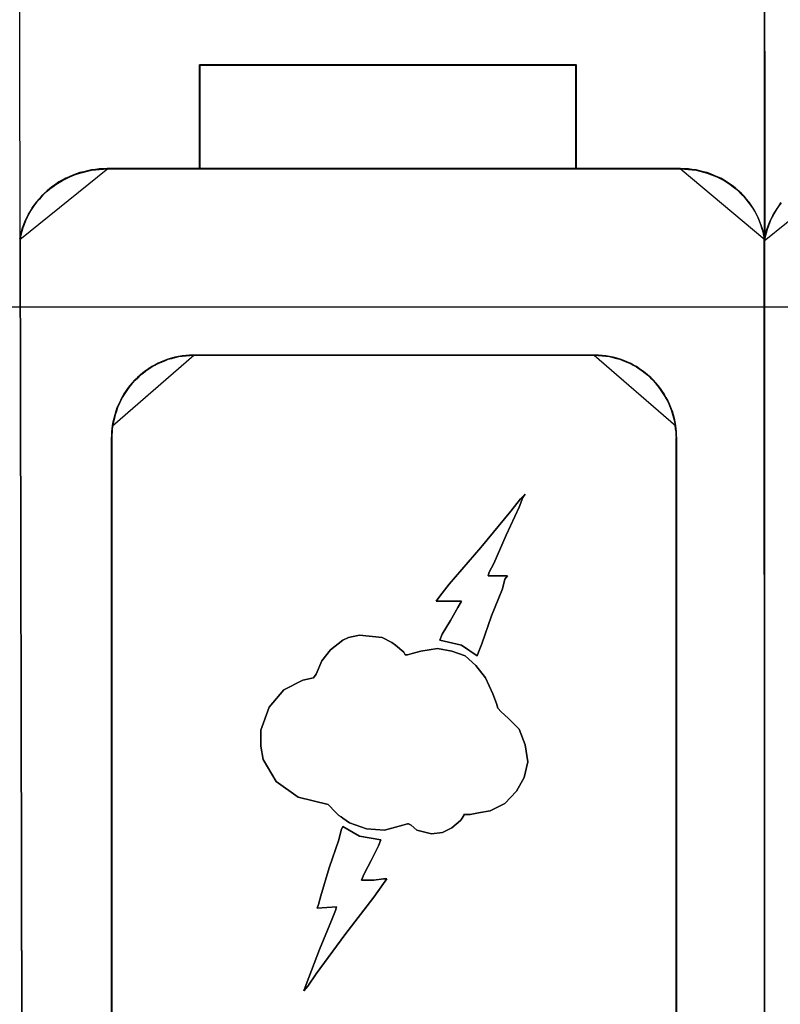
# Model space of a CAD drawing. Header units: millimetres. Extents: x 203 to 3426, y 719 to 2381.
# Tile 77 of 185: x 2546.04 to 2547.94, y 1115.84 to 1118.3. Entities that reach past the tile are written whole.
import ezdxf

# ---------------------------------------------------------------- set-up
doc = ezdxf.new("R2010")
doc.units = ezdxf.units.MM
doc.layers.add('45', color=7, linetype='Continuous')
doc.layers.add('E_Legrand_obudowy', color=7, linetype='Continuous')

# ---------------------------------------------------------------- blocks, each defined once
blk = doc.blocks.new('XL3 160 wnękowa 6x24M')
at = {"layer": 'E_Legrand_obudowy'}
blk.add_lwpolyline([(-215.641, -325.091), (215.545, -325.091), (215.545, -370.033), (-215.641, -370.033), (-215.641, -325.091)], dxfattribs=at)
blk = doc.blocks.new('ON300 T1+T2 - 4P')
at = {"layer": '45', "color": 7}
for points in [[(35.96491, 37.085875), (35.99208, 22.921649), (36.013815, 23.009694), (36.03555, 23.097739), (36.057286, 23.185784), (36.089889, 23.268326), (36.122492, 23.356371), (36.160529, 23.438913), (36.198566, 23.515953), (36.247471, 23.592992), (36.290942, 23.670031), (36.345281, 23.741568), (36.399619, 23.813104), (36.459392, 23.879138), (36.519164, 23.945171), (36.578937, 24.011205), (36.649577, 24.071736), (36.714783, 24.126764), (36.790858, 24.181792), (36.861498, 24.23682), (36.937572, 24.286345), (37.01908, 24.330368), (37.100588, 24.37439), (37.182096, 24.41291), (37.269038, 24.45143), (37.355979, 24.484447), (37.442921, 24.511961), (37.535297, 24.533972), (37.627673, 24.555983), (37.720048, 24.577994), (37.817858, 24.589), (37.910233, 24.600006), (38.008043, 24.605508), (38.105853, 24.611011), (40.333737, 24.611011), (40.333737, 26.861659), (40.333737, 27.114788), (40.333737, 27.114788), (49.419157, 27.114788), (49.419157, 24.611011), (51.94047, 24.611011), (52.038279, 24.605508), (52.130655, 24.600006), (52.223031, 24.589), (52.315406, 24.577994), (52.402348, 24.555983), (52.494724, 24.533972), (52.581666, 24.511961), (52.663174, 24.478944), (52.750116, 24.445927), (52.831624, 24.41291), (52.913131, 24.37439), (52.989206, 24.330368), (53.06528, 24.280843), (53.141354, 24.231317), (53.211994, 24.181792), (53.2772, 24.126764), (53.347841, 24.066233), (53.407613, 24.005702), (53.472819, 23.945171), (53.527158, 23.879138), (53.586931, 23.807601), (53.635835, 23.736065), (53.68474, 23.664528), (53.733645, 23.587489), (53.777116, 23.51045), (53.815153, 23.427908), (53.847756, 23.345365), (53.880359, 23.262823), (53.907529, 23.174778), (53.934698, 23.086734), (53.956433, 22.998689), (53.972735, 22.910644), (53.967301, 37.09688)], [(53.95661, 37.096724), (53.962044, 22.909533), (53.962044, 22.876514), (53.978346, 22.970068), (54.000081, 23.058119), (54.021817, 23.14617), (54.05442, 23.234221), (54.087024, 23.322272), (54.125061, 23.404819), (54.168532, 23.487367), (54.212003, 23.564411), (54.260908, 23.641456), (54.309813, 23.712997), (54.364152, 23.790042)], [(53.972735, 3.841203), (53.972735, 22.920272), (53.956433, 23.008321), (53.934697, 23.09637), (53.907527, 23.184418), (53.880357, 23.272467), (53.847753, 23.355013), (53.815149, 23.437559), (53.777111, 23.520104), (53.733639, 23.597147), (53.684734, 23.67419), (53.635828, 23.745729), (53.586922, 23.817269), (53.527148, 23.888809), (53.472808, 23.954845), (53.4076, 24.015379), (53.347826, 24.075912), (53.277184, 24.136446), (53.211977, 24.191476), (53.141335, 24.241004), (53.065259, 24.290531), (52.989183, 24.340059), (52.913107, 24.384083), (52.831597, 24.422604), (52.750088, 24.455623), (52.663144, 24.488641), (52.581634, 24.521659), (52.49469, 24.543671), (52.402312, 24.565684), (52.315368, 24.587696), (52.222991, 24.598702), (52.130613, 24.609708), (52.038235, 24.615211), (51.940423, 24.620714), (49.419053, 24.620714), (40.333424, 24.620714), (38.105489, 24.620714), (38.007677, 24.615211), (37.909865, 24.609708), (37.817487, 24.598702), (37.719676, 24.587696), (37.627298, 24.565684), (37.53492, 24.543671), (37.442542, 24.521659), (37.355598, 24.494144), (37.268655, 24.461126), (37.181711, 24.422604), (37.100201, 24.384083), (37.018691, 24.340059), (36.937181, 24.296034), (36.861105, 24.246507), (36.790464, 24.191476), (36.714388, 24.136446), (36.64918, 24.081415), (36.578538, 24.020882), (36.518764, 23.954845), (36.45899, 23.888809), (36.399216, 23.822772), (36.344877, 23.751232), (36.290537, 23.679693), (36.247065, 23.60265), (36.198159, 23.525607), (36.160121, 23.448565), (36.122083, 23.366019), (36.089479, 23.27797), (36.056875, 23.195425), (36.035139, 23.107376), (36.013403, 23.019327), (35.991667, 22.931278), (36.035139, 3.841203)], [(38.208735, 3.841203), (38.208735, 18.116111), (38.208735, 18.116111), (38.208735, 18.193154), (38.214169, 18.270196), (38.219603, 18.341736), (38.230471, 18.418778), (38.246772, 18.506827), (38.268508, 18.600379), (38.290244, 18.682925), (38.317414, 18.770974), (38.344584, 18.853519), (38.382622, 18.936065), (38.42066, 19.018611), (38.458698, 19.095653), (38.50217, 19.172696), (38.551076, 19.244236), (38.599982, 19.315775), (38.654322, 19.381812), (38.708661, 19.453352), (38.768435, 19.513885), (38.833643, 19.574419), (38.893417, 19.634952), (38.964059, 19.689983), (39.029267, 19.73951), (39.099909, 19.789038), (39.175984, 19.838565), (39.246626, 19.877086), (39.328136, 19.921111), (39.404212, 19.954129), (39.485722, 19.987147), (39.567232, 20.020166), (39.654175, 20.042178), (39.735685, 20.06419), (39.822629, 20.086202), (39.909573, 20.097208), (40.001951, 20.108214), (40.088895, 20.113717), (40.181272, 20.11922), (40.181272, 20.11922), (49.86464, 20.11922), (49.957017, 20.113717), (50.049395, 20.108214), (50.136339, 20.097208), (50.223283, 20.086202), (50.310227, 20.06419), (50.397171, 20.042178), (50.47868, 20.020166), (50.565624, 19.987147), (50.6417, 19.954129), (50.72321, 19.921111), (50.799286, 19.877086), (50.875362, 19.838565), (50.946003, 19.789038), (51.016645, 19.73951), (51.087287, 19.689983), (51.152495, 19.634952), (51.217703, 19.574419), (51.277477, 19.513885), (51.337251, 19.453352), (51.39159, 19.381812), (51.44593, 19.315775), (51.494836, 19.244236), (51.543742, 19.172696), (51.587214, 19.095653), (51.630686, 19.018611), (51.668724, 18.936065), (51.701328, 18.853519), (51.733932, 18.770974), (51.761102, 18.682925), (51.782838, 18.600379), (51.804574, 18.506827), (51.820876, 18.418778), (51.826309, 18.341736), (51.837177, 18.270196), (51.837177, 18.193154), (51.842611, 18.116111), (51.842611, 18.116111), (51.842611, 3.841203)], [(53.969152, 3.846592), (53.969152, 22.915765), (53.952858, 23.003768), (53.931133, 23.091771), (53.903976, 23.179775), (53.87682, 23.267778), (53.844232, 23.350281), (53.811644, 23.432784), (53.773625, 23.515286), (53.730175, 23.592289), (53.681294, 23.669292), (53.632412, 23.740794), (53.583531, 23.812297), (53.523787, 23.883799), (53.469474, 23.949802), (53.404298, 24.010304), (53.344554, 24.070806), (53.273948, 24.131308), (53.208772, 24.18631), (53.138166, 24.235812), (53.062128, 24.285314), (52.98609, 24.334815), (52.910052, 24.378817), (52.828583, 24.417318), (52.747113, 24.450319), (52.660213, 24.483321), (52.578744, 24.516322), (52.491843, 24.538323), (52.399511, 24.560323), (52.312611, 24.582324), (52.220279, 24.593324), (52.127947, 24.604325), (52.035616, 24.609825), (51.937852, 24.615325), (49.417738, 24.615325), (40.336636, 24.615325), (38.109811, 24.615325), (38.012048, 24.609825), (37.914284, 24.604325), (37.821953, 24.593324), (37.72419, 24.582324), (37.631858, 24.560323), (37.539526, 24.538323), (37.447194, 24.516322), (37.360294, 24.488821), (37.273393, 24.45582), (37.186493, 24.417318), (37.105024, 24.378817), (37.023554, 24.334815), (36.942085, 24.290814), (36.866047, 24.241312), (36.795441, 24.18631), (36.719403, 24.131308), (36.654227, 24.076306), (36.583621, 24.015804), (36.523877, 23.949802), (36.464132, 23.883799), (36.404388, 23.817797), (36.350076, 23.746295), (36.295763, 23.674792), (36.252312, 23.597789), (36.203431, 23.520787), (36.165412, 23.443784), (36.127393, 23.361281), (36.094805, 23.273278), (36.062218, 23.190775), (36.040492, 23.102772), (36.018767, 23.014769), (35.997042, 22.926766), (36.040492, 3.846592)], [(38.213005, 3.846592), (38.213005, 18.114096), (38.213005, 18.191098), (38.218436, 18.268101), (38.223868, 18.339604), (38.23473, 18.416606), (38.251024, 18.504609), (38.272749, 18.598113), (38.294474, 18.680616), (38.321631, 18.768619), (38.348787, 18.851122), (38.386806, 18.933625), (38.424825, 19.016128), (38.462844, 19.09313), (38.506294, 19.170133), (38.555176, 19.241636), (38.604057, 19.313138), (38.65837, 19.37914), (38.712683, 19.450643), (38.772427, 19.511145), (38.837602, 19.571647), (38.897346, 19.632149), (38.967953, 19.687151), (39.033128, 19.736653), (39.103735, 19.786155), (39.179773, 19.835656), (39.25038, 19.874158), (39.331849, 19.918159), (39.407887, 19.951161), (39.489356, 19.984162), (39.570825, 20.017163), (39.657726, 20.039164), (39.739195, 20.061164), (39.826095, 20.083165), (39.912996, 20.094166), (40.005328, 20.105166), (40.092228, 20.110666), (40.18456, 20.116166), (40.18456, 20.116166), (49.863103, 20.116166), (49.955435, 20.110666), (50.047767, 20.105166), (50.134667, 20.094166), (50.221568, 20.083165), (50.308468, 20.061164), (50.395369, 20.039164), (50.476838, 20.017163), (50.563738, 19.984162), (50.639776, 19.951161), (50.721245, 19.918159), (50.797283, 19.874158), (50.873321, 19.835656), (50.943928, 19.786155), (51.014535, 19.736653), (51.085141, 19.687151), (51.150317, 19.632149), (51.215492, 19.571647), (51.275236, 19.511145), (51.33498, 19.450643), (51.389293, 19.37914), (51.443606, 19.313138), (51.492487, 19.241636), (51.541369, 19.170133), (51.584819, 19.09313), (51.628269, 19.016128), (51.666288, 18.933625), (51.698876, 18.851122), (51.731464, 18.768619), (51.75862, 18.680616), (51.780345, 18.598113), (51.80207, 18.504609), (51.818364, 18.416606), (51.823796, 18.339604), (51.834658, 18.268101), (51.834658, 18.191098), (51.840089, 18.114096), (51.840089, 3.846592)], [(54.36579, 23.795837), (54.311222, 23.718304), (54.26211, 23.646309), (54.212999, 23.568775), (54.169344, 23.491242), (54.12569, 23.408171), (54.087492, 23.325099), (54.054751, 23.23649), (54.02201, 23.147881), (54.000183, 23.059271), (53.978355, 22.970662), (53.961985, 22.876514), (56.111973, 24.609936)], [(54.364095, 23.800988), (54.309756, 23.723946), (54.26085, 23.652406), (54.211945, 23.575363), (54.168474, 23.498321), (54.125002, 23.415775), (54.086965, 23.333229), (54.054362, 23.24518), (54.021758, 23.157132), (54.000022, 23.069083), (53.978287, 22.981034), (53.961985, 22.887482), (53.961985, 22.887482), (53.961985, 3.841431)], [(54.36927, 23.796019), (54.314958, 23.719016), (54.266077, 23.647514), (54.217196, 23.570511), (54.173746, 23.493508), (54.130296, 23.411005), (54.092278, 23.328502), (54.059691, 23.240499), (54.027103, 23.152496), (54.005378, 23.064493), (53.983654, 22.97649), (53.96736, 22.882987), (53.96736, 22.882987), (53.96736, 3.846815)], [(51.844247, 3.842125), (51.844247, 18.117786), (51.844247, 18.117786), (51.838812, 18.194833), (51.838812, 18.27188), (51.827942, 18.343423), (51.822507, 18.42047), (51.806202, 18.508523), (51.784462, 18.60208), (51.762722, 18.68463), (51.735548, 18.772683), (51.702938, 18.855234), (51.670328, 18.937784), (51.632283, 19.020334), (51.588804, 19.09738), (51.545324, 19.174427), (51.49641, 19.245971), (51.447495, 19.317514), (51.393145, 19.383554), (51.338796, 19.455098), (51.279011, 19.515634), (51.219227, 19.576171), (51.154007, 19.636708), (51.088788, 19.691741), (51.018134, 19.741271), (50.947479, 19.790801), (50.876825, 19.840331), (50.800735, 19.878855), (50.724646, 19.922881), (50.643122, 19.955901), (50.567032, 19.988921), (50.480073, 20.021941), (50.398549, 20.043955), (50.31159, 20.065968), (50.22463, 20.087982), (50.137671, 20.098988), (50.050712, 20.109995), (49.958318, 20.115498), (49.865923, 20.121002), (40.180835, 20.121002), (40.088441, 20.115498), (40.001482, 20.109995), (39.909087, 20.098988), (39.822128, 20.087982), (39.735169, 20.065968), (39.653645, 20.043955), (39.566685, 20.021941), (39.485161, 19.988921), (39.403637, 19.955901), (39.327547, 19.922881), (39.246023, 19.878855), (39.175369, 19.840331), (39.099279, 19.790801), (39.028625, 19.741271), (38.963405, 19.691741), (38.892751, 19.636708), (38.832966, 19.576171), (38.767747, 19.515634), (38.707963, 19.455098), (38.653613, 19.383554), (38.599263, 19.317514), (38.550349, 19.245971), (38.501434, 19.174427), (38.457955, 19.09738), (38.41991, 19.020334), (38.381865, 18.937784), (38.343821, 18.855234), (38.316646, 18.772683), (38.289471, 18.68463), (38.267731, 18.60208), (38.245991, 18.508523), (38.229687, 18.42047), (38.218817, 18.343423), (38.213382, 18.27188), (38.207947, 18.194833), (38.207947, 18.117786), (38.207947, 18.117786), (38.207947, 3.842125)], [(51.838872, 3.846517), (51.838872, 18.115176), (51.833441, 18.192185), (51.833441, 18.269194), (51.82258, 18.340702), (51.817149, 18.417711), (51.800857, 18.505722), (51.779134, 18.599232), (51.757412, 18.681742), (51.730258, 18.769752), (51.697674, 18.852262), (51.66509, 18.934771), (51.627076, 19.017281), (51.58363, 19.09429), (51.540185, 19.171299), (51.491309, 19.242807), (51.442433, 19.314316), (51.388126, 19.380323), (51.333819, 19.451832), (51.274082, 19.512339), (51.214345, 19.572846), (51.149177, 19.633353), (51.084009, 19.688359), (51.01341, 19.737865), (50.942811, 19.787371), (50.872212, 19.836876), (50.796183, 19.875381), (50.720154, 19.919386), (50.638694, 19.95239), (50.562664, 19.985394), (50.475774, 20.018397), (50.394314, 20.0404), (50.307423, 20.062403), (50.220532, 20.084405), (50.133641, 20.095406), (50.046751, 20.106408), (49.954429, 20.111908), (49.862108, 20.117409), (40.184655, 20.117409), (40.092333, 20.111908), (40.005443, 20.106408), (39.913121, 20.095406), (39.826231, 20.084405), (39.73934, 20.062403), (39.65788, 20.0404), (39.570989, 20.018397), (39.489529, 19.985394), (39.408069, 19.95239), (39.33204, 19.919386), (39.25058, 19.875381), (39.179981, 19.836876), (39.103952, 19.787371), (39.033353, 19.737865), (38.968185, 19.688359), (38.897586, 19.633353), (38.837849, 19.572846), (38.772681, 19.512339), (38.712943, 19.451832), (38.658637, 19.380323), (38.60433, 19.314316), (38.555454, 19.242807), (38.506578, 19.171299), (38.463133, 19.09429), (38.425118, 19.017281), (38.387103, 18.934771), (38.349088, 18.852262), (38.321935, 18.769752), (38.294782, 18.681742), (38.273059, 18.599232), (38.251336, 18.505722), (38.235044, 18.417711), (38.224183, 18.340702), (38.218752, 18.269194), (38.213322, 18.192185), (38.213322, 18.115176), (38.213322, 3.846517)]]:
    blk.add_lwpolyline(points, dxfattribs=at)
at = {"layer": '45', "color": 59}
for points in [[(53.972735, 22.910644), (53.95661, 41.125049), (53.972735, 22.910644)], [(38.104031, 24.620714), (51.942788, 24.620714), (38.104031, 24.620714)], [(53.961985, 22.921421), (53.98886, -41.901384), (53.961985, 22.921421)], [(40.178769, 20.121002), (49.868049, 20.121002), (40.178769, 20.121002)]]:
    blk.add_lwpolyline(points, close=True, dxfattribs=at)
at = {"layer": '45', "color": 7}
for points in [[(40.33106, 27.12295), (49.427302, 27.12295), (40.33106, 27.12295)], [(40.33106, 26.858895), (40.33106, 27.12295), (40.33106, 26.858895)], [(49.421927, 24.609936), (49.421927, 27.12295), (40.33106, 27.12295), (40.33106, 26.868887), (40.33106, 24.609936), (49.421927, 24.609936)], [(49.418343, 24.613529), (49.418343, 27.117561), (40.336435, 27.117561), (40.336435, 26.864406), (40.336435, 24.613529), (49.418343, 24.613529)], [(49.411177, 24.609936), (49.411177, 27.12295), (49.411177, 24.609936)], [(40.33106, 24.609936), (40.33106, 26.869672), (40.33106, 24.609936)], [(38.114781, 24.620714), (38.016539, 24.61518), (37.918297, 24.609646), (37.820055, 24.598577), (37.727271, 24.587509), (37.634488, 24.565372), (37.541704, 24.543235), (37.44892, 24.521098), (37.356136, 24.487893), (37.26881, 24.454688), (37.186942, 24.421483), (37.099616, 24.382743), (37.017748, 24.33847), (36.941337, 24.288662), (36.864927, 24.238854), (36.788517, 24.189046), (36.717565, 24.133704), (36.646612, 24.072827), (36.581118, 24.011951), (36.515623, 23.951075), (36.455587, 23.884664), (36.39555, 23.81272), (36.340971, 23.740775), (36.29185, 23.66883), (36.24273, 23.591351), (36.199067, 23.513872), (36.155404, 23.430859), (36.117198, 23.347846), (36.084451, 23.264833), (36.057162, 23.176286), (36.029872, 23.087738), (36.008041, 22.999191), (35.991667, 22.910644), (38.114781, 24.620714)], [(53.972735, 22.910644), (53.956366, 22.999191), (53.93454, 23.087738), (53.907258, 23.176286), (53.879976, 23.264833), (53.847238, 23.347846), (53.814499, 23.430859), (53.776304, 23.513872), (53.732653, 23.591351), (53.683545, 23.66883), (53.634438, 23.740775), (53.58533, 23.81272), (53.525309, 23.884664), (53.470745, 23.951075), (53.405268, 24.011951), (53.345248, 24.072827), (53.274315, 24.133704), (53.208838, 24.189046), (53.137904, 24.238854), (53.061515, 24.288662), (52.985125, 24.33847), (52.908735, 24.382743), (52.826889, 24.421483), (52.745043, 24.454688), (52.65774, 24.487893), (52.575894, 24.521098), (52.488592, 24.543235), (52.395833, 24.565372), (52.30853, 24.587509), (52.215771, 24.598577), (52.123012, 24.609646), (52.030253, 24.61518), (51.932038, 24.620714), (53.972735, 22.910644)], [(40.189519, 20.121002), (40.096702, 20.115467), (40.009345, 20.109933), (39.916529, 20.098865), (39.829172, 20.087796), (39.741815, 20.065659), (39.659917, 20.043523), (39.57256, 20.021386), (39.490663, 19.988181), (39.408766, 19.954975), (39.332329, 19.92177), (39.250431, 19.877496), (39.179454, 19.838757), (39.103017, 19.788949), (39.032039, 19.739141), (38.966521, 19.689333), (38.895544, 19.633991), (38.835486, 19.573115), (38.769968, 19.512239), (38.70991, 19.451362), (38.655312, 19.379418), (38.600714, 19.313007), (38.551576, 19.241062), (38.502437, 19.169118), (38.458759, 19.091639), (38.42054, 19.01416), (38.382321, 18.931147), (38.344103, 18.848134), (38.316804, 18.76512), (38.289505, 18.676573), (38.267665, 18.59356), (38.245826, 18.499478), (38.229447, 18.410931), (40.189519, 20.121002)], [(51.822747, 18.410931), (51.806368, 18.499478), (51.78453, 18.59356), (51.762691, 18.676573), (51.735394, 18.76512), (51.702636, 18.848134), (51.669879, 18.931147), (51.631662, 19.01416), (51.587985, 19.091639), (51.544308, 19.169118), (51.495172, 19.241062), (51.446036, 19.313007), (51.39144, 19.379418), (51.336844, 19.451362), (51.276789, 19.512239), (51.216734, 19.573115), (51.151219, 19.633991), (51.085704, 19.689333), (51.014729, 19.739141), (50.943755, 19.788949), (50.87278, 19.838757), (50.796346, 19.877496), (50.719912, 19.92177), (50.638019, 19.954975), (50.561585, 19.988181), (50.474231, 20.021386), (50.392338, 20.043523), (50.304985, 20.065659), (50.217631, 20.087796), (50.130278, 20.098865), (50.042925, 20.109933), (49.950112, 20.115467), (49.857299, 20.121002), (51.822747, 18.410931)], [(38.240197, 18.421709), (38.224072, 18.342149), (38.216009, 18.268273), (38.207947, 18.188713), (38.207947, 18.109154), (38.240197, 18.421709)], [(51.844247, 18.109154), (51.836184, 18.188713), (51.836184, 18.268273), (51.820059, 18.342149), (51.811997, 18.421709), (51.844247, 18.109154)], [(38.207947, 18.119932), (38.207947, 18.119932), (38.207947, 18.119932)], [(38.207947, 0.762358), (38.207947, 18.119932), (38.207947, 0.762358)], [(51.833497, 18.119932), (51.833497, 18.119932), (51.833497, 18.119932)], [(51.833497, 0.762358), (51.833497, 18.119932), (51.833497, 0.762358)], [(46.651971, 13.119016), (47.032664, 12.860387), (47.059856, 12.948431), (47.146872, 13.152032), (47.375288, 13.828867), (47.641773, 14.478189), (47.701596, 14.709304), (47.761419, 14.797347), (47.293711, 14.797347), (47.320903, 14.885391), (47.435111, 15.094495), (47.728788, 15.77133), (48.04422, 16.448165), (48.136674, 16.684783), (48.191058, 16.767324), (48.076851, 16.651766), (47.842996, 16.354619), (47.119679, 15.474183), (46.358293, 14.593746), (46.129877, 14.302102), (46.042862, 14.181042), (46.129877, 14.181042), (46.331101, 14.181042), (46.532324, 14.181042), (46.651971, 14.181042), (46.564955, 14.032468), (46.390924, 13.71331), (46.189701, 13.388649), (46.129877, 13.240076), (46.651971, 13.119016)], [(46.739983, 12.862741), (46.419472, 12.978292), (46.077233, 13.038819), (45.669805, 12.978292), (45.463374, 12.917766), (45.349294, 12.890253), (45.289538, 12.890253), (45.262376, 12.95078), (45.061378, 13.121356), (44.969028, 13.181883), (44.735436, 13.302936), (44.186766, 13.35796), (43.926012, 13.302936), (43.78477, 13.242409), (43.491422, 13.011307), (43.284992, 12.741688), (43.14375, 12.422546), (43.083994, 12.329005), (42.82324, 12.273981), (42.361488, 12.042878), (42.008383, 11.624693), (41.807385, 11.068947), (41.807385, 10.683777), (41.867141, 10.359133), (42.182219, 9.830899), (42.70916, 9.451231), (43.431666, 9.275153), (43.610934, 9.093573), (43.69242, 9.011036), (43.752176, 8.978021), (43.78477, 8.950509), (43.953174, 8.834958), (44.360602, 8.686392), (44.795192, 8.65888), (45.235214, 8.774431), (45.349294, 8.807446), (45.376456, 8.807446), (45.436212, 8.774431), (45.577454, 8.65888), (45.669805, 8.631368), (45.925126, 8.570841), (46.191313, 8.598353), (46.419472, 8.713904), (46.625903, 8.889982), (46.653065, 8.922997), (46.712821, 9.011036), (46.712821, 9.038548), (46.859495, 9.038548), (47.060493, 9.071563), (47.348409, 9.126587), (47.701513, 9.302665), (47.983997, 9.599797), (48.163265, 9.92444), (48.250183, 10.304108), (48.190427, 10.716791), (48.043753, 11.096459), (47.782999, 11.360576), (47.609163, 11.509142), (47.527677, 11.597181), (47.495083, 11.712732), (47.408165, 11.949337), (47.234329, 12.329005), (47.000737, 12.626136), (46.739983, 12.862741)], [(44.70835, 8.423969), (44.186744, 8.512024), (43.784673, 8.748674), (43.752073, 8.660618), (43.692306, 8.423969), (43.45867, 7.74704), (43.257634, 7.070112), (43.197867, 6.866483), (43.1707, 6.772924), (43.632538, 6.805945), (43.610805, 6.717889), (43.518437, 6.48124), (43.225034, 5.776794), (42.969664, 5.099866), (42.88273, 4.86872), (42.85013, 4.780664), (42.942497, 4.896237), (43.143533, 5.187922), (43.839007, 6.13452), (44.534482, 7.042595), (44.768118, 7.3673), (44.849618, 7.482873), (44.768118, 7.482873), (44.534482, 7.449852), (44.333446, 7.449852), (44.241078, 7.449852), (44.300846, 7.60395), (44.474714, 7.923152), (44.648583, 8.275375), (44.70835, 8.423969)]]:
    blk.add_lwpolyline(points, close=True, dxfattribs=at)
at = {"layer": '45', "color": 139}
for points in [[(47.761419, 14.797347), (47.701596, 14.709304), (47.641773, 14.478189), (47.375288, 13.828867), (47.146872, 13.152032), (47.059856, 12.948431), (47.032664, 12.860387), (46.651971, 13.119016), (46.129877, 13.240076), (46.189701, 13.388649), (46.390924, 13.71331), (46.564955, 14.032468), (46.651971, 14.181042), (46.532324, 14.181042), (46.331101, 14.181042), (46.129877, 14.181042), (46.042862, 14.181042), (46.129877, 14.302102), (46.358293, 14.593746), (47.119679, 15.474183), (47.842996, 16.354619), (48.076851, 16.651766), (48.191058, 16.767324), (48.136674, 16.684783), (48.04422, 16.448165), (47.728788, 15.77133), (47.435111, 15.094495), (47.320903, 14.885391), (47.293711, 14.797347), (47.761419, 14.797347)], [(46.651971, 13.119016), (47.032664, 12.860387), (47.059856, 12.948431), (47.146872, 13.152032), (47.375288, 13.828867), (47.641773, 14.478189), (47.701596, 14.709304), (47.761419, 14.797347), (47.293711, 14.797347), (47.320903, 14.885391), (47.435111, 15.094495), (47.728788, 15.77133), (48.04422, 16.448165), (48.136674, 16.684783), (48.191058, 16.767324), (48.076851, 16.651766), (47.842996, 16.354619), (47.119679, 15.474183), (46.358293, 14.593746), (46.129877, 14.302102), (46.042862, 14.181042), (46.129877, 14.181042), (46.331101, 14.181042), (46.532324, 14.181042), (46.651971, 14.181042), (46.564955, 14.032468), (46.390924, 13.71331), (46.189701, 13.388649), (46.129877, 13.240076), (46.651971, 13.119016)], [(43.431666, 9.275153), (42.70916, 9.451231), (42.182219, 9.830899), (41.867141, 10.359133), (41.807385, 10.683777), (41.807385, 11.068947), (42.008383, 11.624693), (42.361488, 12.042878), (42.82324, 12.273981), (43.083994, 12.329005), (43.14375, 12.422546), (43.284992, 12.741688), (43.491422, 13.011307), (43.78477, 13.242409), (43.926012, 13.302936), (44.186766, 13.35796), (44.735436, 13.302936), (44.969028, 13.181883), (45.061378, 13.121356), (45.262376, 12.95078), (45.289538, 12.890253), (45.349294, 12.890253), (45.463374, 12.917766), (45.669805, 12.978292), (46.077233, 13.038819), (46.419472, 12.978292), (46.739983, 12.862741), (47.000737, 12.626136), (47.234329, 12.329005), (47.408165, 11.949337), (47.495083, 11.712732), (47.527677, 11.597181), (47.609163, 11.509142), (47.782999, 11.360576), (48.043753, 11.096459), (48.190427, 10.716791), (48.250183, 10.304108), (48.163265, 9.92444), (47.983997, 9.599797), (47.701513, 9.302665), (47.348409, 9.126587), (47.060493, 9.071563), (46.859495, 9.038548), (46.712821, 9.038548), (46.712821, 9.011036), (46.653065, 8.922997), (46.625903, 8.889982), (46.419472, 8.713904), (46.191313, 8.598353), (45.925126, 8.570841), (45.669805, 8.631368), (45.577454, 8.65888), (45.436212, 8.774431), (45.376456, 8.807446), (45.349294, 8.807446), (45.235214, 8.774431), (44.795192, 8.65888), (44.360602, 8.686392), (43.953174, 8.834958), (43.78477, 8.950509), (43.752176, 8.978021), (43.69242, 9.011036), (43.610934, 9.093573), (43.431666, 9.275153)], [(43.1707, 6.772924), (43.197867, 6.866483), (43.257634, 7.070112), (43.45867, 7.74704), (43.692306, 8.423969), (43.752073, 8.660618), (43.784673, 8.748674), (44.186744, 8.512024), (44.70835, 8.423969), (44.648583, 8.275375), (44.474714, 7.923152), (44.300846, 7.60395), (44.241078, 7.449852), (44.333446, 7.449852), (44.534482, 7.449852), (44.768118, 7.482873), (44.849618, 7.482873), (44.768118, 7.3673), (44.534482, 7.042595), (43.839007, 6.13452), (43.143533, 5.187922), (42.942497, 4.896237), (42.85013, 4.780664), (42.88273, 4.86872), (42.969664, 5.099866), (43.225034, 5.776794), (43.518437, 6.48124), (43.610805, 6.717889), (43.632538, 6.805945), (43.1707, 6.772924)]]:
    blk.add_lwpolyline(points, close=True, dxfattribs=at)
at = {"layer": '45', "color": 254}
for points in [[(46.651971, 13.119016), (47.032664, 12.860387), (47.059856, 12.948431), (47.146872, 13.152032), (47.375288, 13.828867), (47.641773, 14.478189), (47.701596, 14.709304), (47.761419, 14.797347), (47.293711, 14.797347), (47.320903, 14.885391), (47.435111, 15.094495), (47.728788, 15.77133), (48.04422, 16.448165), (48.136674, 16.684783), (48.191058, 16.767324), (48.076851, 16.651766), (47.842996, 16.354619), (47.119679, 15.474183), (46.358293, 14.593746), (46.129877, 14.302102), (46.042862, 14.181042), (46.129877, 14.181042), (46.331101, 14.181042), (46.532324, 14.181042), (46.651971, 14.181042), (46.564955, 14.032468), (46.390924, 13.71331), (46.189701, 13.388649), (46.129877, 13.240076), (46.651971, 13.119016)], [(46.739983, 12.862741), (46.419472, 12.978292), (46.077233, 13.038819), (45.669805, 12.978292), (45.463374, 12.917766), (45.349294, 12.890253), (45.289538, 12.890253), (45.262376, 12.95078), (45.061378, 13.121356), (44.969028, 13.181883), (44.735436, 13.302936), (44.186766, 13.35796), (43.926012, 13.302936), (43.78477, 13.242409), (43.491422, 13.011307), (43.284992, 12.741688), (43.14375, 12.422546), (43.083994, 12.329005), (42.82324, 12.273981), (42.361488, 12.042878), (42.008383, 11.624693), (41.807385, 11.068947), (41.807385, 10.683777), (41.867141, 10.359133), (42.182219, 9.830899), (42.70916, 9.451231), (43.431666, 9.275153), (43.610934, 9.093573), (43.69242, 9.011036), (43.752176, 8.978021), (43.78477, 8.950509), (43.953174, 8.834958), (44.360602, 8.686392), (44.795192, 8.65888), (45.235214, 8.774431), (45.349294, 8.807446), (45.376456, 8.807446), (45.436212, 8.774431), (45.577454, 8.65888), (45.669805, 8.631368), (45.925126, 8.570841), (46.191313, 8.598353), (46.419472, 8.713904), (46.625903, 8.889982), (46.653065, 8.922997), (46.712821, 9.011036), (46.712821, 9.038548), (46.859495, 9.038548), (47.060493, 9.071563), (47.348409, 9.126587), (47.701513, 9.302665), (47.983997, 9.599797), (48.163265, 9.92444), (48.250183, 10.304108), (48.190427, 10.716791), (48.043753, 11.096459), (47.782999, 11.360576), (47.609163, 11.509142), (47.527677, 11.597181), (47.495083, 11.712732), (47.408165, 11.949337), (47.234329, 12.329005), (47.000737, 12.626136), (46.739983, 12.862741)], [(46.739983, 12.862741), (46.419472, 12.978292), (46.077233, 13.038819), (45.669805, 12.978292), (45.463374, 12.917766), (45.349294, 12.890253), (45.289538, 12.890253), (45.262376, 12.95078), (45.061378, 13.121356), (44.969028, 13.181883), (44.735436, 13.302936), (44.186766, 13.35796), (43.926012, 13.302936), (43.78477, 13.242409), (43.491422, 13.011307), (43.284992, 12.741688), (43.14375, 12.422546), (43.083994, 12.329005), (42.82324, 12.273981), (42.361488, 12.042878), (42.008383, 11.624693), (41.807385, 11.068947), (41.807385, 10.683777), (41.867141, 10.359133), (42.182219, 9.830899), (42.70916, 9.451231), (43.431666, 9.275153), (43.610934, 9.093573), (43.69242, 9.011036), (43.752176, 8.978021), (43.78477, 8.950509), (43.953174, 8.834958), (44.360602, 8.686392), (44.795192, 8.65888), (45.235214, 8.774431), (45.349294, 8.807446), (45.376456, 8.807446), (45.436212, 8.774431), (45.577454, 8.65888), (45.669805, 8.631368), (45.925126, 8.570841), (46.191313, 8.598353), (46.419472, 8.713904), (46.625903, 8.889982), (46.653065, 8.922997), (46.712821, 9.011036), (46.712821, 9.038548), (46.859495, 9.038548), (47.060493, 9.071563), (47.348409, 9.126587), (47.701513, 9.302665), (47.983997, 9.599797), (48.163265, 9.92444), (48.250183, 10.304108), (48.190427, 10.716791), (48.043753, 11.096459), (47.782999, 11.360576), (47.609163, 11.509142), (47.527677, 11.597181), (47.495083, 11.712732), (47.408165, 11.949337), (47.234329, 12.329005), (47.000737, 12.626136), (46.739983, 12.862741)], [(44.70835, 8.423969), (44.186744, 8.512024), (43.784673, 8.748674), (43.752073, 8.660618), (43.692306, 8.423969), (43.45867, 7.74704), (43.257634, 7.070112), (43.197867, 6.866483), (43.1707, 6.772924), (43.632538, 6.805945), (43.610805, 6.717889), (43.518437, 6.48124), (43.225034, 5.776794), (42.969664, 5.099866), (42.88273, 4.86872), (42.85013, 4.780664), (42.942497, 4.896237), (43.143533, 5.187922), (43.839007, 6.13452), (44.534482, 7.042595), (44.768118, 7.3673), (44.849618, 7.482873), (44.768118, 7.482873), (44.534482, 7.449852), (44.333446, 7.449852), (44.241078, 7.449852), (44.300846, 7.60395), (44.474714, 7.923152), (44.648583, 8.275375), (44.70835, 8.423969)], [(44.70835, 8.423969), (44.186744, 8.512024), (43.784673, 8.748674), (43.752073, 8.660618), (43.692306, 8.423969), (43.45867, 7.74704), (43.257634, 7.070112), (43.197867, 6.866483), (43.1707, 6.772924), (43.632538, 6.805945), (43.610805, 6.717889), (43.518437, 6.48124), (43.225034, 5.776794), (42.969664, 5.099866), (42.88273, 4.86872), (42.85013, 4.780664), (42.942497, 4.896237), (43.143533, 5.187922), (43.839007, 6.13452), (44.534482, 7.042595), (44.768118, 7.3673), (44.849618, 7.482873), (44.768118, 7.482873), (44.534482, 7.449852), (44.333446, 7.449852), (44.241078, 7.449852), (44.300846, 7.60395), (44.474714, 7.923152), (44.648583, 8.275375), (44.70835, 8.423969)]]:
    blk.add_lwpolyline(points, close=True, dxfattribs=at)
blk = doc.blocks.new('G$CCC6CD2FA')
at = {"linetype": 'Continuous', "xscale": 0.103478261, "yscale": 0.103478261, "zscale": 0.103478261}
blk.add_blockref('ON300 T1+T2 - 4P', (-108.0208, 43.6921), dxfattribs=at)
at = {"layer": 'E_Legrand_obudowy', "color": 67, "true_color": 0x727430, "xscale": 0.1, "yscale": 0.1, "zscale": 0.1}
blk.add_blockref('XL3 160 wnękowa 6x24M', (-112.1857, 78.4038), dxfattribs=at)

msp = doc.modelspace()

# ---------------------------------------------------------------- block references
msp.add_blockref('G$CCC6CD2FA', (2650.3343, 1071.6878))

doc.saveas('drawing.dxf')
